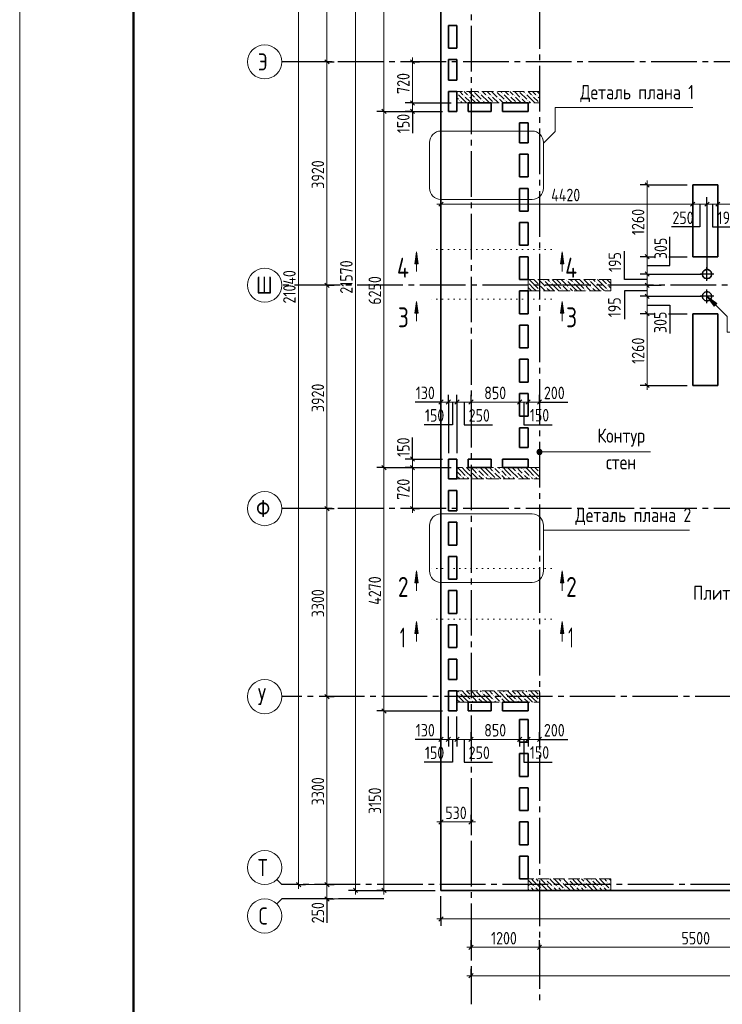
# Model space of a CAD drawing. Header units: millimetres. Extents: x 0 to 31317, y 0 to 42000.
# Tile 2 of 12: x 0 to 12333, y 15930 to 33210. Entities that reach past the tile are written whole.
import ezdxf

# ---------------------------------------------------------------- set-up
doc = ezdxf.new("R2010")
doc.units = ezdxf.units.MM
for name, pattern in [('______2', [270, 200, -70]), ('______5', [1100, 800, -100, 100, -100]), ('______9', [100, 0, -100])]:
    doc.linetypes.add(name, pattern=pattern)
for name, color, linetype, lineweight in [('Standard', 7, 'Continuous', 25), ('ЖБ Перекрытие верхний уровень', 7, 'Continuous', 35), ('ЖБ Пилон', 7, 'Continuous', 35), ('Оси', 40, '______5', 18), ('Примечания', 7, 'Continuous', 25), ('Размерная выноска', 7, 'Continuous', 13), ('Узлы символ', 7, 'Continuous', 25)]:
    doc.layers.add(name, color=color, linetype=linetype, lineweight=lineweight)
doc.styles.add('GOST 2.304-81', font='txt')
doc.styles.add('ISOCPEUR', font='txt')

msp = doc.modelspace()

# ---------------------------------------------------------------- hatches: boundary and pattern name
at = {"layer": 'ЖБ Пилон', "linetype": 'Continuous', "lineweight": 18, "transparency": 33554687}
for points in [[(7674, 31913), (7681, 31920), (7687, 31913), (7681, 31907)], [(7714, 31793), (7721, 31800), (7727, 31793), (7721, 31787)], [(7794, 31873), (7801, 31880), (7807, 31873), (7801, 31867)], [(7874, 31873), (7881, 31880), (7887, 31873), (7881, 31867)], [(7964, 31950), (7961, 31947), (7958, 31950)], [(7994, 31833), (8001, 31840), (8007, 31833), (8001, 31827)], [(8074, 31913), (8081, 31920), (8087, 31913), (8081, 31907)], [(8114, 31793), (8121, 31800), (8127, 31793), (8121, 31787)], [(8194, 31873), (8201, 31880), (8207, 31873), (8201, 31867)], [(8274, 31873), (8281, 31880), (8287, 31873), (8281, 31867)], [(8364, 31950), (8361, 31947), (8358, 31950)], [(8394, 31833), (8401, 31840), (8407, 31833), (8401, 31827)], [(8474, 31913), (8481, 31920), (8487, 31913), (8481, 31907)], [(8514, 31793), (8521, 31800), (8527, 31793), (8521, 31787)], [(8594, 31873), (8601, 31880), (8607, 31873), (8601, 31867)], [(8674, 31873), (8681, 31880), (8687, 31873), (8681, 31867)], [(8764, 31950), (8761, 31947), (8758, 31950)], [(8794, 31833), (8801, 31840), (8807, 31833), (8801, 31827)], [(8874, 31913), (8881, 31920), (8887, 31913), (8881, 31907)], [(8914, 31793), (8921, 31800), (8927, 31793), (8921, 31787)], [(8994, 31873), (9001, 31880), (9007, 31873), (9001, 31867)], [(9074, 31873), (9081, 31880), (9087, 31873), (9081, 31867)], [(7914, 31753), (7921, 31760), (7927, 31753), (7924, 31750), (7918, 31750)], [(8314, 31753), (8321, 31760), (8327, 31753), (8324, 31750), (8318, 31750)], [(8714, 31753), (8721, 31760), (8727, 31753), (8724, 31750), (8718, 31750)], [(9114, 31753), (9121, 31760), (9124, 31757), (9124, 31750), (9118, 31750)], [(8924, 28597), (8927, 28593), (8924, 28590)], [(9114, 28553), (9121, 28560), (9127, 28553), (9121, 28547)], [(9194, 28633), (9201, 28640), (9207, 28633), (9201, 28627)], [(9234, 28513), (9241, 28520), (9247, 28513), (9241, 28507)], [(9314, 28593), (9321, 28600), (9327, 28593), (9321, 28587)], [(9514, 28553), (9521, 28560), (9527, 28553), (9521, 28547)], [(9594, 28633), (9601, 28640), (9607, 28633), (9601, 28627)], [(9634, 28513), (9641, 28520), (9647, 28513), (9641, 28507)], [(9714, 28593), (9721, 28600), (9727, 28593), (9721, 28587)], [(9914, 28553), (9921, 28560), (9927, 28553), (9921, 28547)], [(9994, 28633), (10001, 28640), (10007, 28633), (10001, 28627)], [(10034, 28513), (10041, 28520), (10047, 28513), (10041, 28507)], [(10114, 28593), (10121, 28600), (10127, 28593), (10121, 28587)], [(10314, 28553), (10321, 28560), (10327, 28553), (10321, 28547)], [(9114, 28473), (9121, 28480), (9127, 28473), (9121, 28467)], [(9514, 28473), (9521, 28480), (9527, 28473), (9521, 28467)], [(9914, 28473), (9921, 28480), (9927, 28473), (9921, 28467)], [(10314, 28473), (10321, 28480), (10327, 28473), (10321, 28467)], [(7914, 25273), (7921, 25280), (7927, 25273), (7921, 25267)], [(7924, 25350), (7921, 25347), (7918, 25350)], [(8034, 25313), (8041, 25320), (8047, 25313), (8041, 25307)], [(8034, 25233), (8041, 25240), (8047, 25233), (8041, 25227)], [(8314, 25273), (8321, 25280), (8327, 25273), (8321, 25267)], [(8324, 25350), (8321, 25347), (8318, 25350)], [(8434, 25313), (8441, 25320), (8447, 25313), (8441, 25307)], [(8434, 25233), (8441, 25240), (8447, 25233), (8441, 25227)], [(8714, 25273), (8721, 25280), (8727, 25273), (8721, 25267)], [(8724, 25350), (8721, 25347), (8718, 25350)], [(8834, 25313), (8841, 25320), (8847, 25313), (8841, 25307)], [(8834, 25233), (8841, 25240), (8847, 25233), (8841, 25227)], [(9114, 25273), (9121, 25280), (9124, 25277), (9124, 25270), (9121, 25267)], [(9124, 25350), (9121, 25347), (9118, 25350), (9124, 25350)], [(7754, 25193), (7761, 25200), (7767, 25193), (7761, 25187)], [(7834, 25193), (7841, 25200), (7847, 25193), (7841, 25187)], [(7954, 25153), (7961, 25160), (7967, 25153), (7964, 25150), (7958, 25150)], [(8154, 25193), (8161, 25200), (8167, 25193), (8161, 25187)], [(8234, 25193), (8241, 25200), (8247, 25193), (8241, 25187)], [(8354, 25153), (8361, 25160), (8367, 25153), (8364, 25150), (8358, 25150)], [(8554, 25193), (8561, 25200), (8567, 25193), (8561, 25187)], [(8634, 25193), (8641, 25200), (8647, 25193), (8641, 25187)], [(8754, 25153), (8761, 25160), (8767, 25153), (8764, 25150), (8758, 25150)], [(8954, 25193), (8961, 25200), (8967, 25193), (8961, 25187)], [(9034, 25193), (9041, 25200), (9047, 25193), (9041, 25187)], [(8004, 21430), (8001, 21427), (7998, 21430)], [(8404, 21430), (8401, 21427), (8398, 21430)], [(8804, 21430), (8801, 21427), (8798, 21430)], [(7714, 21393), (7721, 21400), (7727, 21393), (7721, 21387)], [(7914, 21353), (7921, 21360), (7927, 21353), (7921, 21347)], [(7914, 21273), (7921, 21280), (7927, 21273), (7921, 21267)], [(8034, 21313), (8041, 21320), (8047, 21313), (8041, 21307)], [(8114, 21393), (8121, 21400), (8127, 21393), (8121, 21387)], [(8314, 21353), (8321, 21360), (8327, 21353), (8321, 21347)], [(8314, 21273), (8321, 21280), (8327, 21273), (8321, 21267)], [(8434, 21313), (8441, 21320), (8447, 21313), (8441, 21307)], [(8514, 21393), (8521, 21400), (8527, 21393), (8521, 21387)], [(8714, 21353), (8721, 21360), (8727, 21353), (8721, 21347)], [(8714, 21273), (8721, 21280), (8727, 21273), (8721, 21267)], [(8834, 21313), (8841, 21320), (8847, 21313), (8841, 21307)], [(8914, 21393), (8921, 21400), (8927, 21393), (8921, 21387)], [(9114, 21353), (9121, 21360), (9124, 21357), (9124, 21350), (9121, 21347)], [(9114, 21273), (9121, 21280), (9124, 21277), (9124, 21270), (9121, 21267)], [(8034, 21233), (8041, 21240), (8047, 21233), (8044, 21230), (8038, 21230)], [(8434, 21233), (8441, 21240), (8447, 21233), (8444, 21230), (8438, 21230)], [(8834, 21233), (8841, 21240), (8847, 21233), (8844, 21230), (8838, 21230)], [(8954, 17993), (8961, 18000), (8967, 17993), (8961, 17987)], [(9034, 17993), (9041, 18000), (9047, 17993), (9041, 17987)], [(9114, 18073), (9121, 18080), (9127, 18073), (9121, 18067)], [(9234, 18113), (9241, 18120), (9247, 18113), (9241, 18107)], [(9234, 18033), (9241, 18040), (9247, 18033), (9241, 18027)], [(9354, 17993), (9361, 18000), (9367, 17993), (9361, 17987)], [(9434, 17993), (9441, 18000), (9447, 17993), (9441, 17987)], [(9514, 18073), (9521, 18080), (9527, 18073), (9521, 18067)], [(9634, 18113), (9641, 18120), (9647, 18113), (9641, 18107)], [(9634, 18033), (9641, 18040), (9647, 18033), (9641, 18027)], [(9754, 17993), (9761, 18000), (9767, 17993), (9761, 17987)], [(9834, 17993), (9841, 18000), (9847, 17993), (9841, 17987)], [(9914, 18073), (9921, 18080), (9927, 18073), (9921, 18067)], [(10034, 18113), (10041, 18120), (10047, 18113), (10041, 18107)], [(10034, 18033), (10041, 18040), (10047, 18033), (10041, 18027)], [(10154, 17993), (10161, 18000), (10167, 17993), (10161, 17987)], [(10234, 17993), (10241, 18000), (10247, 17993), (10241, 17987)], [(10314, 18073), (10321, 18080), (10327, 18073), (10321, 18067)], [(9154, 17953), (9161, 17960), (9167, 17953), (9161, 17947)], [(9554, 17953), (9561, 17960), (9567, 17953), (9561, 17947)], [(9954, 17953), (9961, 17960), (9967, 17953), (9961, 17947)], [(10354, 17953), (10361, 17960), (10367, 17953), (10361, 17947)]]:
    msp.add_hatch(color=7, dxfattribs=at).paths.add_polyline_path(points, flags=16)
at = {"layer": 'Примечания', "linetype": 'Continuous', "lineweight": 13, "transparency": 33554687}
msp.add_hatch(color=7, dxfattribs=at).paths.add_polyline_path([(12191, 28185), (12064, 28355), (12234, 28228)], flags=16)
for points in [[(9085, 25601), (9085, 25646), (9079, 25623)], [(9102, 25585), (9102, 25662), (9085, 25646)], [(9102, 25585), (9085, 25646), (9085, 25601)], [(9124, 25578), (9124, 25668), (9102, 25662)], [(9124, 25578), (9102, 25662), (9102, 25585)], [(9146, 25585), (9146, 25662), (9124, 25668)], [(9146, 25585), (9124, 25668), (9124, 25578)], [(9163, 25601), (9163, 25646), (9146, 25662)], [(9163, 25601), (9146, 25662), (9146, 25585)], [(9163, 25646), (9163, 25601), (9169, 25623)]]:
    msp.add_hatch(color=7, dxfattribs=at).paths.add_polyline_path(points)
at = {"layer": 'Узлы символ', "linetype": 'Continuous', "lineweight": 13, "transparency": 33554687}
for points in [[(6933, 28927), (6963, 29137), (6993, 28927)], [(9490, 28927), (9520, 29137), (9550, 28927)], [(6933, 28057), (6963, 28267), (6993, 28057)], [(9490, 28057), (9520, 28267), (9550, 28057)], [(6933, 23326), (6963, 23536), (6993, 23326)], [(9490, 23326), (9520, 23536), (9550, 23326)], [(6933, 22436), (6963, 22646), (6993, 22436)], [(9490, 22436), (9520, 22646), (9550, 22436)]]:
    msp.add_hatch(color=7, dxfattribs=at).paths.add_polyline_path(points, flags=16)

# ---------------------------------------------------------------- linework, layer by layer
at = {"layer": 'Standard', "color": 7, "linetype": 'Continuous', "lineweight": 13, "transparency": 33554687}
for p, q in [((6394, 36020), (6394, 31600)), ((5394, 35770), (5394, 32470)), ((6894, 32470), (6894, 32545)), ((5394, 32470), (5394, 28550)), ((6894, 31750), (6894, 31600)), ((6394, 31600), (6394, 25350)), ((6894, 31600), (6894, 31525)), ((11014, 30310), (11014, 30385)), ((7394, 29973), (7319, 29973)), ((11814, 29973), (7394, 29973)), ((12064, 29973), (11814, 29973)), ((12254, 29973), (12064, 29973)), ((14624, 29973), (12254, 29973)), ((11014, 29050), (11014, 28745)), ((11014, 28745), (11014, 28550)), ((5394, 28550), (5394, 24630)), ((11014, 28550), (11014, 28355)), ((11014, 28355), (11014, 28050)), ((11014, 28050), (11014, 26790)), ((11014, 26790), (11014, 26715)), ((7394, 26500), (7319, 26500)), ((7524, 26500), (7394, 26500)), ((7674, 26500), (7524, 26500)), ((7924, 26500), (7674, 26500)), ((8774, 26500), (7924, 26500)), ((9124, 26500), (9199, 26500)), ((6894, 25500), (6894, 25575)), ((6894, 25350), (6894, 25500)), ((6394, 25350), (6394, 21080)), ((5394, 24630), (5394, 21330)), ((6894, 24630), (6894, 24555)), ((5394, 21330), (5394, 18030)), ((6394, 21080), (6394, 17930)), ((7394, 20580), (7319, 20580)), ((7524, 20580), (7394, 20580)), ((7674, 20580), (7524, 20580)), ((7924, 20580), (7674, 20580)), ((8774, 20580), (7924, 20580)), ((9124, 20580), (9199, 20580)), ((7394, 19130), (7319, 19130)), ((7394, 19130), (7924, 19130)), ((7924, 19130), (7999, 19130)), ((4600, 18030), (4512, 18118)), ((4600, 18030), (5802, 18030)), ((4894, 18030), (4894, 17955)), ((5394, 18030), (5394, 17780)), ((5894, 17930), (5894, 17855)), ((6394, 17930), (6394, 17855)), ((4600, 17780), (4512, 17692)), ((4600, 17780), (5802, 17780)), ((5394, 17780), (5394, 17705)), ((7394, 17430), (7319, 17430)), ((7394, 17430), (22354, 17430)), ((7924, 16930), (7849, 16930)), ((7924, 16930), (9124, 16930)), ((9124, 16930), (14624, 16930)), ((7924, 16430), (7849, 16430)), ((7924, 16430), (26374, 16430))]:
    msp.add_line(p, q, dxfattribs=at)
at = {"layer": 'Standard', "color": 7, "linetype": 'Continuous', "lineweight": 25, "transparency": 33554687}
for p, q in [((5357, 32508), (5432, 32433)), ((6857, 32508), (6932, 32433)), ((6357, 31638), (6432, 31562)), ((6857, 31788), (6932, 31712)), ((6857, 31638), (6932, 31562)), ((10977, 30347), (11051, 30272)), ((7431, 30010), (7357, 29935)), ((11851, 30010), (11777, 29935)), ((12102, 30010), (12026, 29935)), ((12292, 30010), (12217, 29935)), ((10977, 29087), (11051, 29012)), ((10977, 28782), (11051, 28708)), ((5357, 28587), (5432, 28512)), ((10977, 28587), (11051, 28512)), ((10977, 28392), (11051, 28317)), ((10977, 28088), (11051, 28013)), ((10977, 26828), (11051, 26753)), ((7431, 26538), (7357, 26463)), ((7561, 26538), (7486, 26463)), ((7712, 26538), (7636, 26463)), ((7961, 26538), (7886, 26463)), ((8812, 26538), (8736, 26463)), ((8961, 26538), (8886, 26463)), ((9161, 26538), (9086, 26463)), ((6931, 25463), (6857, 25538)), ((6357, 25387), (6432, 25312)), ((6931, 25312), (6857, 25387)), ((5357, 24667), (5432, 24592)), ((6931, 24592), (6857, 24667)), ((5357, 21367), (5432, 21292)), ((6357, 21117), (6432, 21042)), ((7431, 20617), (7357, 20542)), ((7561, 20617), (7486, 20542)), ((7712, 20617), (7636, 20542)), ((7961, 20617), (7886, 20542)), ((8812, 20617), (8736, 20542)), ((8961, 20617), (8886, 20542)), ((9161, 20617), (9086, 20542)), ((7357, 19092), (7431, 19168)), ((7886, 19092), (7961, 19168)), ((4857, 18068), (4932, 17992)), ((5357, 18068), (5432, 17992)), ((5357, 17817), (5432, 17742)), ((5931, 17892), (5857, 17968)), ((6357, 17968), (6432, 17892)), ((7357, 17392), (7431, 17468)), ((7886, 16892), (7961, 16968)), ((9086, 16892), (9161, 16968)), ((7886, 16392), (7961, 16468))]:
    msp.add_line(p, q, dxfattribs=at)
at = {"layer": 'Standard', "color": 251, "linetype": 'Continuous', "lineweight": -3, "true_color": 0x656565, "transparency": 33554687}
for p, q in [((5394, 32470), (5269, 32470)), ((5394, 32470), (5519, 32470)), ((5394, 32470), (5394, 32470)), ((6894, 32470), (6769, 32470)), ((6894, 32470), (7019, 32470)), ((6894, 32470), (6894, 32470)), ((6894, 31750), (6769, 31750)), ((6894, 31750), (7019, 31750)), ((6894, 31750), (7574, 31750)), ((6394, 31600), (6269, 31600)), ((6394, 31600), (6519, 31600)), ((6394, 31600), (7424, 31600)), ((6894, 31600), (6769, 31600)), ((6894, 31600), (7019, 31600)), ((6894, 31600), (7424, 31600)), ((11014, 30310), (10889, 30310)), ((11014, 30310), (11139, 30310)), ((11014, 30310), (11714, 30310)), ((7394, 29973), (7394, 30098)), ((11814, 29973), (11814, 30098)), ((12064, 29973), (12064, 30098)), ((12254, 29973), (12254, 30098)), ((7394, 29973), (7394, 29848)), ((7394, 29973), (7394, 29973)), ((11814, 29973), (11814, 29848)), ((11814, 29973), (11814, 29973)), ((12064, 29973), (12064, 29848)), ((12254, 29973), (12254, 29848)), ((12254, 29973), (12254, 29875)), ((12254, 29590), (12254, 29150)), ((11014, 29050), (10889, 29050)), ((11014, 29050), (11139, 29050)), ((11394, 29050), (11714, 29050)), ((11014, 28745), (10889, 28745)), ((11014, 28745), (11139, 28745)), ((5394, 28550), (5269, 28550)), ((5394, 28550), (5519, 28550)), ((5394, 28550), (5394, 28550)), ((11014, 28550), (10889, 28550)), ((11014, 28550), (11139, 28550)), ((11014, 28355), (10889, 28355)), ((11014, 28355), (11139, 28355)), ((11014, 28050), (10889, 28050)), ((11014, 28050), (11139, 28050)), ((11014, 28050), (11103, 28050)), ((11388, 28050), (11714, 28050)), ((11014, 26790), (10889, 26790)), ((11014, 26790), (11139, 26790)), ((11014, 26790), (11714, 26790)), ((7394, 26500), (7394, 26625)), ((7524, 26500), (7524, 26625)), ((7674, 26500), (7674, 26625)), ((7924, 26500), (7924, 26625)), ((8774, 26500), (8774, 26625)), ((8924, 26500), (8924, 26625)), ((9124, 26500), (9124, 26625)), ((7394, 26500), (7394, 26375)), ((7394, 26500), (7394, 26500)), ((7524, 26500), (7524, 26375)), ((7674, 26500), (7674, 26375)), ((7924, 26500), (7924, 26375)), ((7924, 26500), (7924, 26500)), ((8774, 26500), (8774, 26375)), ((8774, 26500), (8774, 26500)), ((8924, 26500), (8924, 26375)), ((8924, 26500), (8924, 26500)), ((9124, 26500), (9124, 26375)), ((9124, 26500), (9124, 26500)), ((6894, 25500), (6769, 25500)), ((6894, 25500), (7019, 25500)), ((6894, 25500), (7424, 25500)), ((6394, 25350), (6269, 25350)), ((6394, 25350), (6519, 25350)), ((6394, 25350), (7574, 25350)), ((6894, 25350), (6769, 25350)), ((6894, 25350), (7019, 25350)), ((6894, 25350), (7574, 25350)), ((5394, 24630), (5269, 24630)), ((5394, 24630), (5519, 24630)), ((5394, 24630), (5394, 24630)), ((6894, 24630), (6769, 24630)), ((6894, 24630), (7019, 24630)), ((6894, 24630), (6894, 24630)), ((5394, 21330), (5269, 21330)), ((5394, 21330), (5519, 21330)), ((5394, 21330), (5394, 21330)), ((6394, 21080), (6269, 21080)), ((6394, 21080), (6519, 21080)), ((6394, 21080), (7424, 21080)), ((7394, 20580), (7394, 20705)), ((7394, 20580), (7394, 20455)), ((7394, 20580), (7394, 20580)), ((7524, 20580), (7524, 20705)), ((7524, 20580), (7524, 20455)), ((7674, 20580), (7674, 20705)), ((7674, 20580), (7674, 20455)), ((7924, 20580), (7924, 20705)), ((7924, 20580), (7924, 20455)), ((7924, 20580), (7924, 20580)), ((8774, 20580), (8774, 20705)), ((8774, 20580), (8774, 20455)), ((8774, 20580), (8774, 20580)), ((8924, 20580), (8924, 20705)), ((8924, 20580), (8924, 20455)), ((8924, 20580), (8924, 20580)), ((9124, 20580), (9124, 20705)), ((9124, 20580), (9124, 20455)), ((9124, 20580), (9124, 20580)), ((7394, 19130), (7394, 19255)), ((7924, 19130), (7924, 19255)), ((7394, 19130), (7394, 19005)), ((7394, 19130), (7394, 19130)), ((7924, 19130), (7924, 19005)), ((7924, 19130), (7924, 19130)), ((4894, 18030), (4769, 18030)), ((4894, 18030), (5019, 18030)), ((4894, 18030), (4894, 18030)), ((5394, 18030), (5269, 18030)), ((5394, 18030), (5519, 18030)), ((5394, 18030), (5394, 18030)), ((5894, 17930), (5769, 17930)), ((5894, 17930), (6019, 17930)), ((5894, 17930), (7294, 17930)), ((6394, 17930), (6269, 17930)), ((6394, 17930), (6519, 17930)), ((6394, 17930), (7294, 17930)), ((7394, 17430), (7394, 17830)), ((5394, 17780), (5269, 17780)), ((5394, 17780), (5519, 17780)), ((5394, 17780), (5394, 17780)), ((7394, 17430), (7394, 17555)), ((7394, 17430), (7394, 17305)), ((7924, 16930), (7924, 17055)), ((9124, 16930), (9124, 17055)), ((7924, 16930), (7924, 16805)), ((7924, 16930), (7924, 16930)), ((9124, 16930), (9124, 16805)), ((9124, 16930), (9124, 16930)), ((7924, 16430), (7924, 16555)), ((7924, 16430), (7924, 16305)), ((7924, 16430), (7924, 16430))]:
    msp.add_line(p, q, dxfattribs=at)
at = {"layer": 'Standard', "color": 8, "linetype": '______5', "lineweight": -3, "transparency": 33554687}
for p, q in [((12064, 28625), (12064, 28865)), ((12184, 28745), (11945, 28745)), ((12184, 28355), (11945, 28355)), ((12064, 28235), (12064, 28475))]:
    msp.add_line(p, q, dxfattribs=at)
at = {"layer": 'Standard', "color": 7, "linetype": 'Continuous', "lineweight": 13, "transparency": 33554687}
msp.add_lwpolyline([(0, 0), (29700, 0), (29700, 42000), (0, 42000), (0, 0)], close=True, dxfattribs=at)
at = {"layer": 'Standard', "color": 7, "linetype": 'Continuous', "lineweight": 50, "transparency": 33554687}
msp.add_lwpolyline([(2000, 41500), (29200, 41500), (29200, 500), (2000, 500), (2000, 41500)], close=True, dxfattribs=at)
at = {"layer": 'Standard', "color": 7, "linetype": 'Continuous', "lineweight": 13, "transparency": 33554687}
for points in [[(5894, 17930), (5894, 28315), (5894, 28315), (5894, 39500)], [(4894, 39070), (4894, 28141), (4894, 28141), (4894, 18030)], [(6894, 32470), (6894, 31814), (6894, 31814), (6894, 31750)], [(11014, 30310), (11014, 29346), (11014, 29346), (11014, 29278), (11014, 29278), (11014, 29148), (11014, 29148), (11014, 29050)], [(8924, 26500), (8885, 26500), (8885, 26500), (8774, 26500)], [(9124, 26500), (9067, 26500), (9067, 26500), (8961, 26500), (8961, 26500), (8924, 26500)], [(6894, 24630), (6894, 24706), (6894, 24706), (6894, 25350)], [(8924, 20580), (8885, 20580), (8885, 20580), (8774, 20580)], [(9124, 20580), (9067, 20580), (9067, 20580), (8961, 20580), (8961, 20580), (8924, 20580)]]:
    msp.add_lwpolyline(points, dxfattribs=at)
at = {"layer": 'Standard', "color": 251, "linetype": 'Continuous', "lineweight": -3, "true_color": 0x656565, "transparency": 33554687}
for points in [[(12064, 29973), (12064, 29658), (12064, 29658), (12064, 28845)], [(11014, 29050), (11076, 29050), (11076, 29050), (11109, 29050)], [(11014, 28745), (11145, 28745), (11145, 28745), (11964, 28745)], [(11014, 28550), (11190, 28550), (11190, 28550), (11260, 28550)], [(11014, 28355), (11234, 28355), (11234, 28355), (11964, 28355)], [(7524, 26500), (7524, 26206), (7524, 26206), (7524, 25600)], [(7674, 26500), (7674, 26234), (7674, 26234), (7674, 25600)], [(7524, 20580), (7524, 20597), (7524, 20597), (7524, 20980)], [(7674, 20580), (7674, 20597), (7674, 20597), (7674, 20980)]]:
    msp.add_lwpolyline(points, dxfattribs=at)
at = {"layer": 'ЖБ Перекрытие верхний уровень', "color": 7, "linetype": 'Continuous', "lineweight": 35, "transparency": 33554687}
for p, q in [((7394, 39500), (7394, 17930)), ((7524, 32710), (7524, 33110)), ((7524, 33110), (7674, 33110)), ((7674, 33110), (7674, 32710)), ((7674, 32710), (7524, 32710)), ((7524, 32150), (7524, 32510)), ((7524, 32510), (7674, 32510)), ((7674, 32510), (7674, 32150)), ((7674, 32150), (7524, 32150)), ((7524, 31600), (7524, 31950)), ((7524, 31950), (7674, 31950)), ((7674, 31950), (7674, 31600)), ((7874, 31600), (7874, 31750)), ((7874, 31750), (8274, 31750)), ((8274, 31750), (8274, 31600)), ((8474, 31750), (8924, 31750)), ((8474, 31600), (8474, 31750)), ((8924, 31750), (8924, 31600)), ((7674, 31600), (7524, 31600)), ((8274, 31600), (7874, 31600)), ((8924, 31600), (8474, 31600)), ((8774, 31400), (8924, 31400)), ((8774, 31050), (8774, 31400)), ((8924, 31400), (8924, 31050)), ((8924, 31050), (8774, 31050)), ((8774, 30450), (8774, 30850)), ((8774, 30850), (8924, 30850)), ((8924, 30850), (8924, 30450)), ((8924, 30450), (8774, 30450)), ((8774, 29850), (8774, 30250)), ((8774, 30250), (8924, 30250)), ((8924, 30250), (8924, 29850)), ((12254, 30310), (11814, 30310)), ((11814, 30310), (11814, 29050)), ((12254, 29050), (12254, 30310)), ((8924, 29850), (8774, 29850)), ((8774, 29250), (8774, 29650)), ((8774, 29650), (8924, 29650)), ((8924, 29650), (8924, 29250)), ((8924, 29250), (8774, 29250)), ((8774, 28650), (8774, 29050)), ((8774, 29050), (8924, 29050)), ((8924, 29050), (8924, 28650)), ((11814, 29050), (11914, 29050)), ((11914, 29050), (12254, 29050)), ((11992, 28782), (11984, 28758)), ((11984, 28758), (11984, 28732)), ((11984, 28732), (11992, 28708)), ((12007, 28802), (11992, 28782)), ((11992, 28708), (12007, 28688)), ((12027, 28817), (12007, 28802)), ((12007, 28688), (12027, 28673)), ((12051, 28825), (12027, 28817)), ((12077, 28825), (12051, 28825)), ((12101, 28817), (12077, 28825)), ((12121, 28802), (12101, 28817)), ((12101, 28673), (12121, 28688)), ((12136, 28782), (12121, 28802)), ((12121, 28688), (12136, 28708)), ((12144, 28758), (12136, 28782)), ((12136, 28708), (12144, 28732)), ((12144, 28732), (12144, 28758)), ((8924, 28650), (8774, 28650)), ((12027, 28673), (12051, 28665)), ((12051, 28665), (12077, 28665)), ((12077, 28665), (12101, 28673)), ((8774, 28050), (8774, 28450)), ((8774, 28450), (8924, 28450)), ((8924, 28450), (8924, 28050)), ((11992, 28392), (11984, 28368)), ((11984, 28368), (11984, 28342)), ((11984, 28342), (11992, 28318)), ((12007, 28412), (11992, 28392)), ((12027, 28427), (12007, 28412)), ((12051, 28435), (12027, 28427)), ((12077, 28435), (12051, 28435)), ((12101, 28427), (12077, 28435)), ((12121, 28412), (12101, 28427)), ((12136, 28392), (12121, 28412)), ((12144, 28368), (12136, 28392)), ((12136, 28318), (12144, 28342)), ((12144, 28342), (12144, 28368)), ((11992, 28318), (12007, 28298)), ((12007, 28298), (12027, 28283)), ((12027, 28283), (12051, 28275)), ((12051, 28275), (12077, 28275)), ((12077, 28275), (12101, 28283)), ((12101, 28283), (12121, 28298)), ((12121, 28298), (12136, 28318)), ((8924, 28050), (8774, 28050)), ((12254, 28050), (11814, 28050)), ((11814, 28050), (11814, 26790)), ((12254, 26790), (12254, 28050)), ((8774, 27450), (8774, 27850)), ((8774, 27850), (8924, 27850)), ((8924, 27850), (8924, 27450)), ((8924, 27450), (8774, 27450)), ((8774, 26850), (8774, 27250)), ((8774, 27250), (8924, 27250)), ((8924, 27250), (8924, 26850)), ((8924, 26850), (8774, 26850)), ((11814, 26790), (12254, 26790)), ((8774, 26250), (8774, 26650)), ((8774, 26650), (8924, 26650)), ((8924, 26650), (8924, 26250)), ((8924, 26250), (8774, 26250)), ((8774, 25700), (8774, 26050)), ((8774, 26050), (8924, 26050)), ((8924, 26050), (8924, 25700)), ((8924, 25700), (8774, 25700)), ((7524, 25150), (7524, 25500)), ((7524, 25500), (7674, 25500)), ((7674, 25500), (7674, 25150)), ((7874, 25500), (8274, 25500)), ((7874, 25350), (7874, 25500)), ((8274, 25500), (8274, 25350)), ((8474, 25350), (8474, 25500)), ((8474, 25500), (8924, 25500)), ((8924, 25500), (8924, 25350)), ((8274, 25350), (7874, 25350)), ((8924, 25350), (8474, 25350)), ((7674, 25150), (7524, 25150)), ((7524, 24590), (7524, 24950)), ((7524, 24950), (7674, 24950)), ((7674, 24950), (7674, 24590)), ((7674, 24590), (7524, 24590)), ((7524, 23990), (7524, 24390)), ((7524, 24390), (7674, 24390)), ((7674, 24390), (7674, 23990)), ((7674, 23990), (7524, 23990)), ((7524, 23390), (7524, 23790)), ((7524, 23790), (7674, 23790)), ((7674, 23790), (7674, 23390)), ((7674, 23390), (7524, 23390)), ((7524, 22790), (7524, 23190)), ((7524, 23190), (7674, 23190)), ((7674, 23190), (7674, 22790)), ((7674, 22790), (7524, 22790)), ((7524, 22190), (7524, 22590)), ((7524, 22590), (7674, 22590)), ((7674, 22590), (7674, 22190)), ((7674, 22190), (7524, 22190)), ((7524, 21630), (7524, 21990)), ((7524, 21990), (7674, 21990)), ((7674, 21990), (7674, 21630)), ((7674, 21630), (7524, 21630)), ((7524, 21080), (7524, 21430)), ((7524, 21430), (7674, 21430)), ((7674, 21430), (7674, 21080)), ((7874, 21080), (7874, 21230)), ((7874, 21230), (8274, 21230)), ((8274, 21230), (8274, 21080)), ((8474, 21230), (8924, 21230)), ((8474, 21080), (8474, 21230)), ((8924, 21230), (8924, 21080)), ((7674, 21080), (7524, 21080)), ((8274, 21080), (7874, 21080)), ((8924, 21080), (8474, 21080)), ((8774, 20530), (8774, 20930)), ((8774, 20930), (8924, 20930)), ((8924, 20930), (8924, 20530)), ((8924, 20530), (8774, 20530)), ((8774, 19930), (8774, 20330)), ((8774, 20330), (8924, 20330)), ((8924, 20330), (8924, 19930)), ((8924, 19930), (8774, 19930)), ((8774, 19330), (8774, 19730)), ((8774, 19730), (8924, 19730)), ((8924, 19730), (8924, 19330)), ((8924, 19330), (8774, 19330)), ((8774, 18730), (8774, 19130)), ((8774, 19130), (8924, 19130)), ((8924, 19130), (8924, 18730)), ((8924, 18730), (8774, 18730)), ((8774, 18130), (8774, 18530)), ((8774, 18530), (8924, 18530)), ((8924, 18530), (8924, 18130)), ((8924, 18130), (8774, 18130)), ((7394, 17930), (22024, 17930))]:
    msp.add_line(p, q, dxfattribs=at)
at = {"layer": 'ЖБ Пилон', "color": 253, "linetype": '______2', "lineweight": 13, "true_color": 0xa0a0a0, "transparency": 33554687}
for p, q in [((9124, 31950), (7674, 31950)), ((7674, 31950), (7674, 31750)), ((9124, 31750), (9124, 31950)), ((7674, 31750), (9124, 31750)), ((10374, 28650), (8924, 28650)), ((8924, 28650), (8924, 28450)), ((10374, 28450), (10374, 28650)), ((8924, 28450), (10374, 28450)), ((9124, 25350), (7674, 25350)), ((7674, 25350), (7674, 25150)), ((9124, 25150), (9124, 25350)), ((7674, 25150), (9124, 25150)), ((9124, 21430), (7674, 21430)), ((7674, 21430), (7674, 21230)), ((9124, 21230), (9124, 21430)), ((7674, 21230), (9124, 21230)), ((10374, 18130), (8924, 18130)), ((8924, 18130), (8924, 17930)), ((10374, 17930), (10374, 18130)), ((8924, 17930), (10374, 17930))]:
    msp.add_line(p, q, dxfattribs=at)
at = {"layer": 'ЖБ Пилон', "color": 9, "linetype": 'Continuous', "lineweight": 18, "true_color": 0xc7c7c7, "transparency": 33554687}
for p, q in [((7674, 31840), (7701, 31813)), ((7821, 31773), (7701, 31893)), ((7724, 31950), (7781, 31893)), ((7821, 31933), (7804, 31950)), ((7861, 31893), (7821, 31933)), ((7821, 31853), (7901, 31773)), ((7884, 31950), (7981, 31853)), ((7901, 31853), (8004, 31750)), ((7981, 31933), (8101, 31813)), ((8084, 31750), (8021, 31813)), ((8044, 31950), (8061, 31933)), ((8221, 31773), (8101, 31893)), ((8124, 31950), (8181, 31893)), ((8221, 31933), (8204, 31950)), ((8261, 31893), (8221, 31933)), ((8221, 31853), (8301, 31773)), ((8284, 31950), (8381, 31853)), ((8301, 31853), (8404, 31750)), ((8381, 31933), (8501, 31813)), ((8484, 31750), (8421, 31813)), ((8444, 31950), (8461, 31933)), ((8621, 31773), (8501, 31893)), ((8524, 31950), (8581, 31893)), ((8621, 31933), (8604, 31950)), ((8661, 31893), (8621, 31933)), ((8621, 31853), (8701, 31773)), ((8684, 31950), (8781, 31853)), ((8701, 31853), (8804, 31750)), ((8781, 31933), (8901, 31813)), ((8884, 31750), (8821, 31813)), ((8844, 31950), (8861, 31933)), ((9021, 31773), (8901, 31893)), ((8924, 31950), (8981, 31893)), ((9021, 31933), (9004, 31950)), ((9061, 31893), (9021, 31933)), ((9021, 31853), (9101, 31773)), ((9084, 31950), (9124, 31910)), ((9101, 31853), (9124, 31830)), ((7684, 31750), (7674, 31760)), ((7741, 31773), (7764, 31750)), ((7821, 31773), (7844, 31750)), ((8141, 31773), (8164, 31750)), ((8221, 31773), (8244, 31750)), ((8541, 31773), (8564, 31750)), ((8621, 31773), (8644, 31750)), ((8941, 31773), (8964, 31750)), ((9021, 31773), (9044, 31750)), ((8941, 28573), (9021, 28493)), ((9021, 28573), (8944, 28650)), ((9021, 28573), (9101, 28493)), ((9024, 28650), (9101, 28573)), ((9104, 28650), (9221, 28533)), ((9181, 28493), (9141, 28533)), ((9341, 28493), (9221, 28613)), ((9264, 28650), (9301, 28613)), ((9341, 28573), (9421, 28493)), ((9421, 28573), (9344, 28650)), ((9421, 28573), (9501, 28493)), ((9424, 28650), (9501, 28573)), ((9504, 28650), (9621, 28533)), ((9581, 28493), (9541, 28533)), ((9741, 28493), (9621, 28613)), ((9664, 28650), (9701, 28613)), ((9741, 28573), (9821, 28493)), ((9821, 28573), (9744, 28650)), ((9821, 28573), (9901, 28493)), ((9824, 28650), (9901, 28573)), ((9904, 28650), (10021, 28533)), ((9981, 28493), (9941, 28533)), ((10141, 28493), (10021, 28613)), ((10064, 28650), (10101, 28613)), ((10141, 28573), (10221, 28493)), ((10221, 28573), (10144, 28650)), ((10221, 28573), (10301, 28493)), ((10224, 28650), (10301, 28573)), ((10304, 28650), (10374, 28580)), ((10374, 28500), (10341, 28533)), ((8941, 28493), (8924, 28510)), ((8941, 28493), (8984, 28450)), ((9021, 28493), (9064, 28450)), ((9141, 28453), (9144, 28450)), ((9221, 28453), (9181, 28493)), ((9261, 28493), (9304, 28450)), ((9341, 28493), (9384, 28450)), ((9421, 28493), (9464, 28450)), ((9541, 28453), (9544, 28450)), ((9621, 28453), (9581, 28493)), ((9661, 28493), (9704, 28450)), ((9741, 28493), (9784, 28450)), ((9821, 28493), (9864, 28450)), ((9941, 28453), (9944, 28450)), ((10021, 28453), (9981, 28493)), ((10061, 28493), (10104, 28450)), ((10141, 28493), (10184, 28450)), ((10221, 28493), (10264, 28450)), ((10341, 28453), (10344, 28450)), ((7674, 25280), (7741, 25213)), ((7741, 25293), (7684, 25350)), ((7741, 25293), (7821, 25213)), ((7764, 25350), (7821, 25293)), ((7821, 25293), (7941, 25173)), ((7844, 25350), (7901, 25293)), ((7981, 25293), (7941, 25333)), ((7941, 25253), (8044, 25150)), ((8021, 25253), (7981, 25293)), ((8004, 25350), (8021, 25333)), ((8061, 25293), (8141, 25213)), ((8141, 25293), (8084, 25350)), ((8141, 25293), (8221, 25213)), ((8164, 25350), (8221, 25293)), ((8221, 25293), (8341, 25173)), ((8244, 25350), (8301, 25293)), ((8381, 25293), (8341, 25333)), ((8341, 25253), (8444, 25150)), ((8421, 25253), (8381, 25293)), ((8404, 25350), (8421, 25333)), ((8461, 25293), (8541, 25213)), ((8541, 25293), (8484, 25350)), ((8541, 25293), (8621, 25213)), ((8564, 25350), (8621, 25293)), ((8621, 25293), (8741, 25173)), ((8644, 25350), (8701, 25293)), ((8781, 25293), (8741, 25333)), ((8741, 25253), (8844, 25150)), ((8821, 25253), (8781, 25293)), ((8804, 25350), (8821, 25333)), ((8861, 25293), (8941, 25213)), ((8941, 25293), (8884, 25350)), ((8941, 25293), (9021, 25213)), ((8964, 25350), (9021, 25293)), ((9021, 25293), (9124, 25190)), ((9044, 25350), (9101, 25293)), ((7674, 25200), (7724, 25150)), ((7804, 25150), (7781, 25173)), ((7861, 25173), (7884, 25150)), ((8061, 25213), (8124, 25150)), ((8204, 25150), (8181, 25173)), ((8261, 25173), (8284, 25150)), ((8461, 25213), (8524, 25150)), ((8604, 25150), (8581, 25173)), ((8661, 25173), (8684, 25150)), ((8861, 25213), (8924, 25150)), ((9004, 25150), (8981, 25173)), ((9061, 25173), (9084, 25150)), ((7684, 21430), (7701, 21413)), ((7821, 21373), (7764, 21430)), ((7844, 21430), (7901, 21373)), ((7924, 21430), (8021, 21333)), ((8084, 21430), (8101, 21413)), ((8221, 21373), (8164, 21430)), ((8244, 21430), (8301, 21373)), ((8324, 21430), (8421, 21333)), ((8484, 21430), (8501, 21413)), ((8621, 21373), (8564, 21430)), ((8644, 21430), (8701, 21373)), ((8724, 21430), (8821, 21333)), ((8884, 21430), (8901, 21413)), ((9021, 21373), (8964, 21430)), ((9044, 21430), (9101, 21373)), ((7741, 21293), (7674, 21360)), ((7674, 21280), (7724, 21230)), ((7741, 21373), (7821, 21293)), ((7741, 21293), (7804, 21230)), ((7821, 21373), (7901, 21293)), ((7821, 21293), (7884, 21230)), ((7981, 21293), (7941, 21333)), ((8021, 21253), (7981, 21293)), ((8141, 21293), (8021, 21413)), ((8061, 21293), (8124, 21230)), ((8141, 21373), (8221, 21293)), ((8141, 21293), (8204, 21230)), ((8221, 21373), (8301, 21293)), ((8221, 21293), (8284, 21230)), ((8381, 21293), (8341, 21333)), ((8421, 21253), (8381, 21293)), ((8541, 21293), (8421, 21413)), ((8461, 21293), (8524, 21230)), ((8541, 21373), (8621, 21293)), ((8541, 21293), (8604, 21230)), ((8621, 21373), (8701, 21293)), ((8621, 21293), (8684, 21230)), ((8781, 21293), (8741, 21333)), ((8821, 21253), (8781, 21293)), ((8941, 21293), (8821, 21413)), ((8861, 21293), (8924, 21230)), ((8941, 21373), (9021, 21293)), ((8941, 21293), (9004, 21230)), ((9021, 21373), (9101, 21293)), ((9021, 21293), (9084, 21230)), ((7941, 21253), (7964, 21230)), ((8341, 21253), (8364, 21230)), ((8741, 21253), (8764, 21230)), ((8941, 18093), (8924, 18110)), ((8924, 18030), (8941, 18013)), ((8941, 18093), (9021, 18013)), ((9021, 17933), (8981, 17973)), ((8984, 18130), (9021, 18093)), ((9021, 18093), (9141, 17973)), ((9061, 17973), (9104, 17930)), ((9064, 18130), (9101, 18093)), ((9141, 18053), (9261, 17933)), ((9181, 18093), (9144, 18130)), ((9221, 18053), (9181, 18093)), ((9261, 18093), (9341, 18013)), ((9261, 18013), (9344, 17930)), ((9341, 18093), (9304, 18130)), ((9341, 18093), (9421, 18013)), ((9421, 17933), (9381, 17973)), ((9384, 18130), (9421, 18093)), ((9421, 18093), (9541, 17973)), ((9461, 17973), (9504, 17930)), ((9464, 18130), (9501, 18093)), ((9541, 18053), (9661, 17933)), ((9581, 18093), (9544, 18130)), ((9621, 18053), (9581, 18093)), ((9661, 18093), (9741, 18013)), ((9661, 18013), (9744, 17930)), ((9741, 18093), (9704, 18130)), ((9741, 18093), (9821, 18013)), ((9821, 17933), (9781, 17973)), ((9784, 18130), (9821, 18093)), ((9821, 18093), (9941, 17973)), ((9861, 17973), (9904, 17930)), ((9864, 18130), (9901, 18093)), ((9941, 18053), (10061, 17933)), ((9981, 18093), (9944, 18130)), ((10021, 18053), (9981, 18093)), ((10061, 18093), (10141, 18013)), ((10061, 18013), (10144, 17930)), ((10141, 18093), (10104, 18130)), ((10141, 18093), (10221, 18013)), ((10221, 17933), (10181, 17973)), ((10184, 18130), (10221, 18093)), ((10221, 18093), (10341, 17973)), ((10261, 17973), (10304, 17930)), ((10264, 18130), (10301, 18093)), ((10341, 18053), (10374, 18020)), ((10374, 18100), (10344, 18130)), ((8924, 17950), (8944, 17930)), ((9024, 17930), (9021, 17933)), ((9181, 17933), (9184, 17930)), ((9424, 17930), (9421, 17933)), ((9581, 17933), (9584, 17930)), ((9824, 17930), (9821, 17933)), ((9981, 17933), (9984, 17930)), ((10224, 17930), (10221, 17933))]:
    msp.add_line(p, q, dxfattribs=at)
at = {"layer": 'Оси', "color": 8, "linetype": '______5', "lineweight": -3, "transparency": 33554687}
for p, q in [((9124, 40100), (9124, 15930)), ((7924, 39700), (7924, 15930)), ((23984, 32470), (4600, 32470)), ((26524, 28550), (4600, 28550)), ((23984, 24630), (4600, 24630)), ((22554, 21330), (4600, 21330)), ((23574, 18030), (4600, 18030)), ((6394, 17780), (4600, 17780))]:
    msp.add_line(p, q, dxfattribs=at)
at = {"layer": 'Оси', "color": 7, "linetype": 'Continuous', "lineweight": 13, "transparency": 33554687}
for centre in [(4300, 32470), (4300, 28550), (4300, 24630), (4300, 21330), (4300, 18330), (4300, 17480)]:
    msp.add_circle(centre, 300, dxfattribs=at)
at = {"layer": 'Примечания', "color": 7, "linetype": 'Continuous', "lineweight": 13, "transparency": 33554687}
for p, q in [((8994, 31255), (7394, 31255)), ((7194, 31055), (7194, 30255)), ((9194, 30255), (9194, 31055)), ((7394, 30055), (8994, 30055)), ((12064, 28355), (12064, 28355)), ((12064, 28355), (12064, 28355)), ((12064, 28355), (12064, 28355)), ((12064, 28355), (12234, 28228)), ((12191, 28185), (12064, 28355)), ((12234, 28228), (12191, 28185)), ((12212, 28207), (12223, 28196)), ((9079, 25623), (9079, 25623)), ((9124, 25668), (9124, 25668)), ((11070, 25623), (9124, 25623)), ((9124, 25578), (9124, 25578)), ((9169, 25623), (9169, 25623)), ((8994, 24535), (7394, 24535)), ((7194, 24335), (7194, 23535)), ((9194, 23535), (9194, 24335)), ((9194, 24249), (11754, 24249)), ((7394, 23335), (8994, 23335))]:
    msp.add_line(p, q, dxfattribs=at)
for points in [[(11813, 31671), (9399, 31671), (9399, 31250), (9194, 31045)], [(12064, 28355), (12418, 28001), (12418, 27728), (14117, 27728)]]:
    msp.add_lwpolyline(points, dxfattribs=at)
msp.add_circle((9124, 25623), 45, dxfattribs=at)
for centre, start, end in [((7394, 31055), 90, 180), ((8994, 31055), 0, 90), ((7394, 30255), 180, 270), ((8994, 30255), 270, 0), ((7394, 24335), 90, 180), ((8994, 24335), 0, 90), ((7394, 23535), 180, 270), ((8994, 23535), 270, 0)]:
    msp.add_arc(centre, 200, start, end, dxfattribs=at)
at = {"layer": 'Размерная выноска', "color": 7, "linetype": 'Continuous', "lineweight": 25, "transparency": 33554687}
for p, q in [((6894, 31600), (6894, 31220)), ((6894, 31600), (6894, 31220)), ((7394, 26500), (6944, 26500)), ((9124, 26500), (9624, 26500)), ((6894, 25500), (6894, 25880)), ((6894, 25500), (6894, 25880)), ((7394, 20580), (6944, 20580)), ((9124, 20580), (9624, 20580)), ((5394, 17780), (5394, 17360))]:
    msp.add_line(p, q, dxfattribs=at)
for points in [[(11939, 29973), (11939, 29573), (11439, 29573)], [(12159, 29973), (12159, 29573), (12659, 29573)], [(11014, 28897), (11414, 28897), (11414, 29397)], [(11014, 28648), (10614, 28648), (10614, 29148)], [(11014, 28453), (10614, 28453), (10614, 27953)], [(11014, 28202), (11414, 28202), (11414, 27702)], [(7599, 26500), (7599, 26100), (7099, 26100)], [(7799, 26500), (7799, 26100), (8299, 26100)], [(8849, 26500), (8849, 26100), (9349, 26100)], [(7599, 20580), (7599, 20180), (7099, 20180)], [(7799, 20580), (7799, 20180), (8299, 20180)], [(8849, 20580), (8849, 20180), (9349, 20180)]]:
    msp.add_lwpolyline(points, dxfattribs=at)
at = {"layer": 'Узлы символ', "color": 7, "linetype": 'Continuous', "lineweight": 13, "transparency": 33554687}
for p, q in [((6933, 28927), (6963, 29137)), ((6963, 29137), (6963, 28789)), ((6963, 29137), (6963, 29137)), ((6963, 29137), (6963, 29137)), ((6963, 29137), (6963, 29137)), ((6963, 29137), (6993, 28927)), ((9490, 28927), (9520, 29137)), ((9520, 29137), (9520, 28789)), ((9520, 29137), (9520, 29137)), ((9520, 29137), (9520, 29137)), ((9520, 29137), (9520, 29137)), ((9520, 29137), (9550, 28927)), ((6993, 28927), (6933, 28927)), ((6963, 28927), (6963, 28912)), ((9550, 28927), (9490, 28927)), ((9520, 28927), (9520, 28912)), ((6933, 28057), (6963, 28267)), ((6963, 28267), (6963, 27919)), ((6963, 28267), (6963, 28267)), ((6963, 28267), (6963, 28267)), ((6963, 28267), (6963, 28267)), ((6963, 28267), (6993, 28057)), ((9490, 28057), (9520, 28267)), ((9520, 28267), (9520, 27919)), ((9520, 28267), (9520, 28267)), ((9520, 28267), (9520, 28267)), ((9520, 28267), (9520, 28267)), ((9520, 28267), (9550, 28057)), ((6993, 28057), (6933, 28057)), ((6963, 28057), (6963, 28042)), ((9550, 28057), (9490, 28057)), ((9520, 28057), (9520, 28042)), ((6933, 23326), (6963, 23536)), ((6963, 23536), (6963, 23189)), ((6963, 23536), (6963, 23536)), ((6963, 23536), (6963, 23536)), ((6963, 23536), (6963, 23536)), ((6963, 23536), (6993, 23326)), ((9490, 23326), (9520, 23536)), ((9520, 23536), (9520, 23189)), ((9520, 23536), (9520, 23536)), ((9520, 23536), (9520, 23536)), ((9520, 23536), (9520, 23536)), ((9520, 23536), (9550, 23326)), ((6993, 23326), (6933, 23326)), ((6963, 23326), (6963, 23311)), ((9550, 23326), (9490, 23326)), ((9520, 23326), (9520, 23311)), ((6933, 22436), (6963, 22646)), ((6963, 22646), (6963, 22299)), ((6963, 22646), (6963, 22646)), ((6963, 22646), (6963, 22646)), ((6963, 22646), (6963, 22646)), ((6963, 22646), (6993, 22436)), ((9490, 22436), (9520, 22646)), ((9520, 22646), (9520, 22299)), ((9520, 22646), (9520, 22646)), ((9520, 22646), (9520, 22646)), ((9520, 22646), (9520, 22646)), ((9520, 22646), (9550, 22436)), ((6993, 22436), (6933, 22436)), ((6963, 22436), (6963, 22421)), ((9550, 22436), (9490, 22436)), ((9520, 22436), (9520, 22421))]:
    msp.add_line(p, q, dxfattribs=at)
at = {"layer": 'Узлы символ', "color": 7, "linetype": '______9', "lineweight": 13, "transparency": 33554687}
for p, q in [((9326, 29178), (7186, 29178)), ((9326, 28308), (7186, 28308)), ((9326, 23578), (7186, 23578)), ((9326, 22688), (7186, 22688))]:
    msp.add_line(p, q, dxfattribs=at)

# ---------------------------------------------------------------- texts
at = {"layer": 'Standard', "color": 7, "linetype": 'Continuous', "lineweight": 25, "transparency": 33554687, "char_height": 220, "attachment_point": 7, "rotation": 90, "style": 'GOST 2.304-81'}
for s, insert, width in [('720', (6844, 31907), 531.97), ('150', (6844, 31218), 469.5), ('3920', (5344, 30244), 657.05), ('1260', (10964, 29430), 625.74), ('305', (11361, 29008), 500.81), ('21570', (5844, 28402), 750.81), ('195', (10557, 28782), 469.51), ('21040', (4844, 28229), 766.39), ('6250', (6344, 28209), 657.06), ('195', (10549, 27988), 469.51), ('305', (11355, 27711), 500.82), ('1260', (10964, 27170), 625.74), ('3920', (5344, 26324), 657.06), ('150', (6844, 25538), 469.51), ('720', (6844, 24787), 531.97), ('4270', (6344, 22941), 672.62), ('3300', (5344, 22722), 641.47), ('3300', (5344, 19422), 641.47), ('3150', (6344, 19270), 594.59), ('250', (5344, 17352), 516.4)]:
    msp.add_mtext(s, dxfattribs=dict(at, insert=insert, width=width))
at = {"layer": 'Standard', "color": 7, "linetype": 'Continuous', "lineweight": 25, "transparency": 33554687, "char_height": 220, "attachment_point": 7, "style": 'GOST 2.304-81'}
for s, insert, width in [('4420', (9330, 30023), 672.62), ('250', (11458, 29623), 516.39), ('190', (12249, 29623), 485.09), ('130', (6952, 26550), 469.51), ('850', (8154, 26550), 516.4), ('200', (9202, 26550), 531.97), ('150', (7113, 26155), 469.51), ('250', (7881, 26155), 516.4), ('150', (8955, 26159), 469.51), ('130', (6952, 20630), 469.51), ('850', (8154, 20630), 516.4), ('200', (9202, 20630), 531.97), ('150', (7113, 20235), 469.51), ('250', (7881, 20235), 516.4), ('150', (8955, 20239), 469.51), ('530', (7471, 19180), 500.82), ('1200', (8274, 16980), 625.73), ('5500', (11616, 16980), 641.48)]:
    msp.add_mtext(s, dxfattribs=dict(at, insert=insert, width=width))
at = {"layer": 'Оси', "color": 7, "linetype": 'Continuous', "lineweight": 25, "transparency": 33554687, "char_height": 300, "attachment_point": 7, "style": 'ISOCPEUR'}
for s, insert, width in [('\\W0.80;Э', (4180, 32320), 359.83), ('\\W0.83;Ш', (4150, 28400), 425), ('\\W0.83;Ф', (4150, 24480), 425), ('\\W0.80;У', (4180, 21180), 359.83), ('\\W0.80;Т', (4180, 18180), 359.83), ('\\W0.78;С', (4195, 17330), 326.41)]:
    msp.add_mtext(s, dxfattribs=dict(at, insert=insert, width=width))
at = {"layer": 'Примечания', "color": 7, "linetype": 'Continuous', "lineweight": 25, "transparency": 33554687, "char_height": 250, "attachment_point": 7, "style": 'GOST 2.304-81'}
for s, insert, width in [('Деталь\\~плана\\~1', (9838, 31762), 2096.87), ('Контур', (10141, 25718), 1048.81), ('стен', (10291, 25318), 746.83), ('Деталь\\~плана\\~2', (9754, 24341), 2150.14)]:
    msp.add_mtext(s, dxfattribs=dict(at, insert=insert, width=width))
at = {"layer": 'Примечания', "color": 251, "linetype": 'Continuous', "lineweight": 25, "true_color": 0x656565, "transparency": 33554687, "insert": (11820, 22959), "char_height": 250, "width": 2505.59, "attachment_point": 7, "style": 'GOST 2.304-81'}
msp.add_mtext('Плита\\~перекрытия', dxfattribs=at)
at = {"layer": 'Узлы символ', "color": 7, "linetype": 'Continuous', "lineweight": 35, "transparency": 33554687, "char_height": 350, "attachment_point": 7, "style": 'ISOCPEUR'}
for s, insert, width in [('\\W0.80;4', (6622, 28682), 419.8), ('\\W0.80;4', (9574, 28682), 419.81), ('\\W0.78;3', (6639, 27812), 380.8), ('\\W0.78;3', (9591, 27812), 380.8), ('\\W0.78;2', (6639, 23081), 380.8), ('\\W0.78;2', (9591, 23081), 380.8), ('\\W0.56;1', (6674, 22191), 272.22), ('\\W0.56;1', (9626, 22191), 272.23)]:
    msp.add_mtext(s, dxfattribs=dict(at, insert=insert, width=width))

doc.saveas('drawing.dxf')
